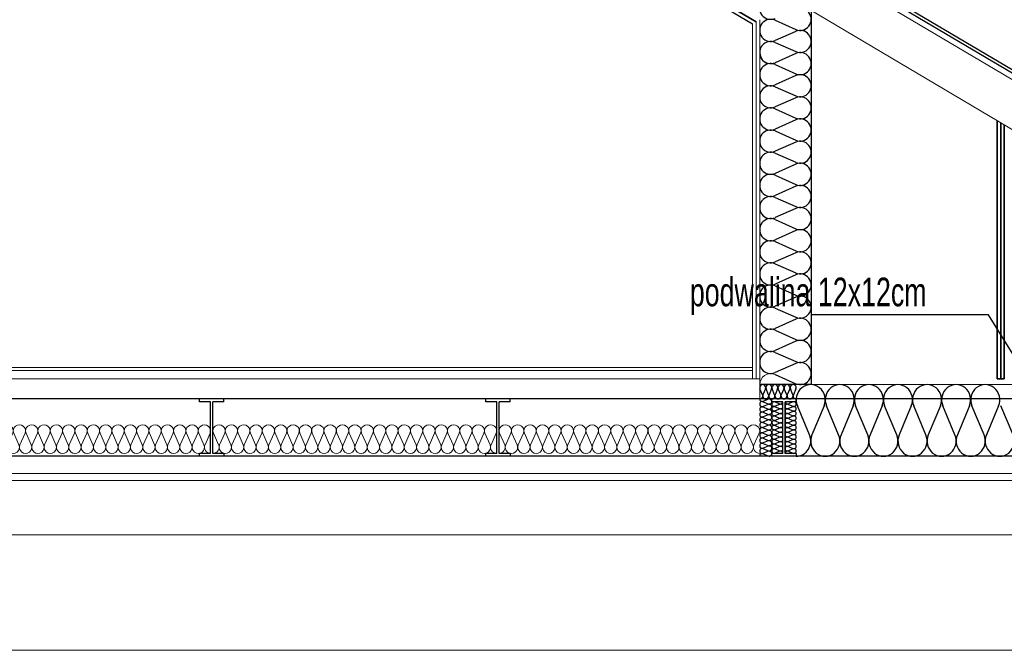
# Model space of a CAD drawing. Header units: millimetres. Extents: x -39 to 2061, y 142 to 1627.
# Tile 6 of 9: x 1092 to 1436, y 740 to 960. Entities that reach past the tile are written whole.
import ezdxf

# ---------------------------------------------------------------- set-up
doc = ezdxf.new("R2010")
doc.units = ezdxf.units.MM
for name, color, linetype in [('__opis mały', 1, 'Continuous'), ('__SZRAF', 8, 'Continuous'), ('_STAL śruby', 8, 'Continuous'), ('_STROP opis', 4, 'Continuous'), ('INWENT STROPY', 7, 'Continuous')]:
    doc.layers.add(name, color=color, linetype=linetype)
doc.layers.add('INWENT STROPY_Nr_Pióra__2', color=7, linetype='Continuous', lineweight=13, true_color=0x7f7f7f)
doc.layers.add('Inwentaryzacja Konst._Nr_Pióra__3', color=7, linetype='Continuous', lineweight=20, true_color=0xff6600)
doc.styles.add('BIKTS', font='bikromsw.shx', dxfattribs={"width": 0.7})

# ---------------------------------------------------------------- blocks, each defined once
blk = doc.blocks.new('Izolacja cieplna 14_49', base_point=(-182249.6, 7553.2))
at = {"layer": 'INWENT STROPY_Nr_Pióra__2', "linetype": 'Continuous'}
for p, q in [((-182247.8, 7623.4), (-182229.7, 7583)), ((-182226.1, 7583), (-182208, 7623.4)), ((-182204.4, 7623.4), (-182186.3, 7583)), ((-182182.7, 7583), (-182164.7, 7623.4)), ((-182161, 7623.4), (-182143, 7583)), ((-182139.3, 7583), (-182121.3, 7623.4)), ((-182117.6, 7623.4), (-182099.6, 7583)), ((-182095.9, 7583), (-182077.9, 7623.4)), ((-182074.2, 7623.4), (-182056.2, 7583)), ((-182052.6, 7583), (-182034.5, 7623.4)), ((-182030.9, 7623.4), (-182012.8, 7583)), ((-182009.2, 7583), (-181991.1, 7623.4)), ((-181987.5, 7623.4), (-181969.4, 7583)), ((-181965.8, 7583), (-181947.7, 7623.4)), ((-181944.1, 7623.4), (-181926.1, 7583)), ((-181922.4, 7583), (-181904.4, 7623.4)), ((-181900.7, 7623.4), (-181882.7, 7583)), ((-181879, 7583), (-181861, 7623.4)), ((-181857.3, 7623.4), (-181839.3, 7583)), ((-181835.7, 7583), (-181817.6, 7623.4)), ((-181814, 7623.4), (-181795.9, 7583)), ((-181792.3, 7583), (-181774.2, 7623.4)), ((-181770.6, 7623.4), (-181752.5, 7583)), ((-181748.9, 7583), (-181730.8, 7623.4)), ((-181727.2, 7623.4), (-181709.2, 7583)), ((-181705.5, 7583), (-181687.5, 7623.4)), ((-181683.8, 7623.4), (-181665.8, 7583)), ((-181662.1, 7583), (-181644.1, 7623.4)), ((-181640.4, 7623.4), (-181622.4, 7583)), ((-181618.7, 7583), (-181600.7, 7623.4)), ((-181597.1, 7623.4), (-181579, 7583)), ((-181575.4, 7583), (-181557.3, 7623.4)), ((-181553.7, 7623.4), (-181535.6, 7583)), ((-181532, 7583), (-181513.9, 7623.4)), ((-181510.3, 7623.4), (-181492.2, 7583)), ((-181488.6, 7583), (-181470.6, 7623.4)), ((-181466.9, 7623.4), (-181448.9, 7583)), ((-181445.2, 7583), (-181427.2, 7623.4)), ((-181423.5, 7623.4), (-181405.5, 7583)), ((-181401.8, 7583), (-181383.8, 7623.4)), ((-181380.2, 7623.4), (-181362.1, 7583)), ((-181358.5, 7583), (-181340.4, 7623.4))]:
    blk.add_line(p, q, dxfattribs=at)
for centre, start_param, end_param in [((-182227.9, 7631.9), 5.870392, 9.837571), ((-182184.5, 7631.9), 5.870392, 9.837571), ((-182141.1, 7631.9), 5.870392, 9.837571), ((-182097.8, 7631.9), 5.870392, 9.837571), ((-182054.4, 7631.9), 5.870392, 9.837571), ((-182011, 7631.9), 5.870392, 9.837571), ((-181967.6, 7631.9), 5.870392, 9.837571), ((-181924.2, 7631.9), 5.870392, 9.837571), ((-181880.9, 7631.9), 5.870392, 9.837571), ((-181837.5, 7631.9), 5.870392, 9.837571), ((-181794.1, 7631.9), 5.870392, 9.837571), ((-181750.7, 7631.9), 5.870392, 9.837571), ((-181707.3, 7631.9), 5.870392, 9.837571), ((-181664, 7631.9), 5.870392, 9.837571), ((-181620.6, 7631.9), 5.870392, 9.837571), ((-181577.2, 7631.9), 5.870392, 9.837571), ((-181533.8, 7631.9), 5.870392, 9.837571), ((-181490.4, 7631.9), 5.870392, 9.837571), ((-181447, 7631.9), 5.870392, 9.837571), ((-181403.7, 7631.9), 5.870392, 9.837571), ((-181360.3, 7631.9), 5.870392, 9.837571), ((-182249.6, 7574.4), 4.712389, 6.695979), ((-182206.2, 7574.4), 2.7288, 6.695979), ((-182162.8, 7574.4), 2.7288, 6.695979), ((-182119.5, 7574.4), 2.7288, 6.695979), ((-182076.1, 7574.4), 2.7288, 6.695979), ((-182032.7, 7574.4), 2.7288, 6.695979), ((-181989.3, 7574.4), 2.7288, 6.695979), ((-181945.9, 7574.4), 2.7288, 6.695979), ((-181902.5, 7574.4), 2.7288, 6.695979), ((-181859.2, 7574.4), 2.7288, 6.695979), ((-181815.8, 7574.4), 2.7288, 6.695979), ((-181772.4, 7574.4), 2.7288, 6.695979), ((-181729, 7574.4), 2.7288, 6.695979), ((-181685.6, 7574.4), 2.7288, 6.695979), ((-181642.3, 7574.4), 2.7288, 6.695979), ((-181598.9, 7574.4), 2.7288, 6.695979), ((-181555.5, 7574.4), 2.7288, 6.695979), ((-181512.1, 7574.4), 2.7288, 6.695979), ((-181468.7, 7574.4), 2.7288, 6.695979), ((-181425.4, 7574.4), 2.7288, 6.695979), ((-181382, 7574.4), 2.7288, 6.695979), ((-181338.6, 7574.4), 2.7288, 4.712389)]:
    blk.add_ellipse(centre, major_axis=(21.7, 0), ratio=0.980514, start_param=start_param, end_param=end_param, dxfattribs=at)
blk = doc.blocks.new('Izolacja cieplna 14_50', base_point=(-184249.6, 7553.2))
at = {"layer": 'INWENT STROPY_Nr_Pióra__2', "linetype": 'Continuous'}
for p, q in [((-184247.8, 7623.4), (-184229.8, 7583)), ((-184226.2, 7583), (-184208.3, 7623.4)), ((-184204.7, 7623.4), (-184186.7, 7583)), ((-184183.1, 7583), (-184165.1, 7623.4)), ((-184161.5, 7623.4), (-184143.6, 7583)), ((-184140, 7583), (-184122, 7623.4)), ((-184118.4, 7623.4), (-184100.4, 7583)), ((-184096.8, 7583), (-184078.9, 7623.4)), ((-184075.3, 7623.4), (-184057.3, 7583)), ((-184053.7, 7583), (-184035.8, 7623.4)), ((-184032.1, 7623.4), (-184014.2, 7583)), ((-184010.6, 7583), (-183992.6, 7623.4)), ((-183989, 7623.4), (-183971.1, 7583)), ((-183967.4, 7583), (-183949.5, 7623.4)), ((-183945.9, 7623.4), (-183927.9, 7583)), ((-183924.3, 7583), (-183906.4, 7623.4)), ((-183902.7, 7623.4), (-183884.8, 7583)), ((-183881.2, 7583), (-183863.2, 7623.4)), ((-183859.6, 7623.4), (-183841.7, 7583)), ((-183838, 7583), (-183820.1, 7623.4)), ((-183816.5, 7623.4), (-183798.5, 7583)), ((-183794.9, 7583), (-183777, 7623.4)), ((-183773.3, 7623.4), (-183755.4, 7583)), ((-183751.8, 7583), (-183733.8, 7623.4)), ((-183730.2, 7623.4), (-183712.3, 7583)), ((-183708.7, 7583), (-183690.7, 7623.4)), ((-183687.1, 7623.4), (-183669.1, 7583)), ((-183665.5, 7583), (-183647.6, 7623.4)), ((-183644, 7623.4), (-183626, 7583)), ((-183622.4, 7583), (-183604.4, 7623.4)), ((-183600.8, 7623.4), (-183582.9, 7583)), ((-183579.3, 7583), (-183561.3, 7623.4)), ((-183557.7, 7623.4), (-183539.8, 7583)), ((-183536.1, 7583), (-183518.2, 7623.4)), ((-183514.6, 7623.4), (-183496.6, 7583)), ((-183493, 7583), (-183475.1, 7623.4)), ((-183471.4, 7623.4), (-183453.5, 7583)), ((-183449.9, 7583), (-183431.9, 7623.4)), ((-183428.3, 7623.4), (-183410.4, 7583)), ((-183406.7, 7583), (-183388.8, 7623.4)), ((-183385.2, 7623.4), (-183367.2, 7583)), ((-183363.6, 7583), (-183345.7, 7623.4)), ((-183342, 7623.4), (-183324.1, 7583)), ((-183320.5, 7583), (-183302.5, 7623.4)), ((-183298.9, 7623.4), (-183281, 7583)), ((-183277.3, 7583), (-183259.4, 7623.4))]:
    blk.add_line(p, q, dxfattribs=at)
for centre, start_param, end_param in [((-184228, 7631.9), 5.870392, 9.837571), ((-184184.9, 7631.9), 5.870392, 9.837571), ((-184141.8, 7631.9), 5.870392, 9.837571), ((-184098.6, 7631.9), 5.870392, 9.837571), ((-184055.5, 7631.9), 5.870392, 9.837571), ((-184012.4, 7631.9), 5.870392, 9.837571), ((-183969.2, 7631.9), 5.870392, 9.837571), ((-183926.1, 7631.9), 5.870392, 9.837571), ((-183883, 7631.9), 5.870392, 9.837571), ((-183839.9, 7631.9), 5.870392, 9.837571), ((-183796.7, 7631.9), 5.870392, 9.837571), ((-183753.6, 7631.9), 5.870392, 9.837571), ((-183710.5, 7631.9), 5.870392, 9.837571), ((-183667.3, 7631.9), 5.870392, 9.837571), ((-183624.2, 7631.9), 5.870392, 9.837571), ((-183581.1, 7631.9), 5.870392, 9.837571), ((-183537.9, 7631.9), 5.870392, 9.837571), ((-183494.8, 7631.9), 5.870392, 9.837571), ((-183451.7, 7631.9), 5.870392, 9.837571), ((-183408.6, 7631.9), 5.870392, 9.837571), ((-183365.4, 7631.9), 5.870392, 9.837571), ((-183322.3, 7631.9), 5.870392, 9.837571), ((-183279.2, 7631.9), 5.870392, 9.837571), ((-184249.6, 7574.4), 4.712389, 6.695979), ((-184206.5, 7574.4), 2.7288, 6.695979), ((-184163.3, 7574.4), 2.7288, 6.695979), ((-184120.2, 7574.4), 2.7288, 6.695979), ((-184077.1, 7574.4), 2.7288, 6.695979), ((-184033.9, 7574.4), 2.7288, 6.695979), ((-183990.8, 7574.4), 2.7288, 6.695979), ((-183947.7, 7574.4), 2.7288, 6.695979), ((-183904.6, 7574.4), 2.7288, 6.695979), ((-183861.4, 7574.4), 2.7288, 6.695979), ((-183818.3, 7574.4), 2.7288, 6.695979), ((-183775.2, 7574.4), 2.7288, 6.695979), ((-183732, 7574.4), 2.7288, 6.695979), ((-183688.9, 7574.4), 2.7288, 6.695979), ((-183645.8, 7574.4), 2.7288, 6.695979), ((-183602.6, 7574.4), 2.7288, 6.695979), ((-183559.5, 7574.4), 2.7288, 6.695979), ((-183516.4, 7574.4), 2.7288, 6.695979), ((-183473.2, 7574.4), 2.7288, 6.695979), ((-183430.1, 7574.4), 2.7288, 6.695979), ((-183387, 7574.4), 2.7288, 6.695979), ((-183343.9, 7574.4), 2.7288, 6.695979), ((-183300.7, 7574.4), 2.7288, 6.695979), ((-183257.6, 7574.4), 2.7288, 4.712389)]:
    blk.add_ellipse(centre, major_axis=(21.6, 0), ratio=0.986209, start_param=start_param, end_param=end_param, dxfattribs=at)
blk = doc.blocks.new('Izolacja cieplna 14_51', base_point=(-183249.6, 7553.2))
at = {"layer": 'INWENT STROPY_Nr_Pióra__2', "linetype": 'Continuous'}
for p, q in [((-183247.8, 7623.4), (-183229.8, 7583)), ((-183226.2, 7583), (-183208.3, 7623.4)), ((-183204.7, 7623.4), (-183186.7, 7583)), ((-183183.1, 7583), (-183165.1, 7623.4)), ((-183161.5, 7623.4), (-183143.6, 7583)), ((-183140, 7583), (-183122, 7623.4)), ((-183118.4, 7623.4), (-183100.4, 7583)), ((-183096.8, 7583), (-183078.9, 7623.4)), ((-183075.3, 7623.4), (-183057.3, 7583)), ((-183053.7, 7583), (-183035.8, 7623.4)), ((-183032.1, 7623.4), (-183014.2, 7583)), ((-183010.6, 7583), (-182992.6, 7623.4)), ((-182989, 7623.4), (-182971.1, 7583)), ((-182967.4, 7583), (-182949.5, 7623.4)), ((-182945.9, 7623.4), (-182927.9, 7583)), ((-182924.3, 7583), (-182906.4, 7623.4)), ((-182902.7, 7623.4), (-182884.8, 7583)), ((-182881.2, 7583), (-182863.2, 7623.4)), ((-182859.6, 7623.4), (-182841.7, 7583)), ((-182838, 7583), (-182820.1, 7623.4)), ((-182816.5, 7623.4), (-182798.5, 7583)), ((-182794.9, 7583), (-182777, 7623.4)), ((-182773.3, 7623.4), (-182755.4, 7583)), ((-182751.8, 7583), (-182733.8, 7623.4)), ((-182730.2, 7623.4), (-182712.3, 7583)), ((-182708.7, 7583), (-182690.7, 7623.4)), ((-182687.1, 7623.4), (-182669.1, 7583)), ((-182665.5, 7583), (-182647.6, 7623.4)), ((-182644, 7623.4), (-182626, 7583)), ((-182622.4, 7583), (-182604.4, 7623.4)), ((-182600.8, 7623.4), (-182582.9, 7583)), ((-182579.3, 7583), (-182561.3, 7623.4)), ((-182557.7, 7623.4), (-182539.8, 7583)), ((-182536.1, 7583), (-182518.2, 7623.4)), ((-182514.6, 7623.4), (-182496.6, 7583)), ((-182493, 7583), (-182475.1, 7623.4)), ((-182471.4, 7623.4), (-182453.5, 7583)), ((-182449.9, 7583), (-182431.9, 7623.4)), ((-182428.3, 7623.4), (-182410.4, 7583)), ((-182406.7, 7583), (-182388.8, 7623.4)), ((-182385.2, 7623.4), (-182367.2, 7583)), ((-182363.6, 7583), (-182345.7, 7623.4)), ((-182342, 7623.4), (-182324.1, 7583)), ((-182320.5, 7583), (-182302.5, 7623.4)), ((-182298.9, 7623.4), (-182281, 7583)), ((-182277.3, 7583), (-182259.4, 7623.4))]:
    blk.add_line(p, q, dxfattribs=at)
for centre, start_param, end_param in [((-183228, 7631.9), 5.870392, 9.837571), ((-183184.9, 7631.9), 5.870392, 9.837571), ((-183141.8, 7631.9), 5.870392, 9.837571), ((-183098.6, 7631.9), 5.870392, 9.837571), ((-183055.5, 7631.9), 5.870392, 9.837571), ((-183012.4, 7631.9), 5.870392, 9.837571), ((-182969.2, 7631.9), 5.870392, 9.837571), ((-182926.1, 7631.9), 5.870392, 9.837571), ((-182883, 7631.9), 5.870392, 9.837571), ((-182839.9, 7631.9), 5.870392, 9.837571), ((-182796.7, 7631.9), 5.870392, 9.837571), ((-182753.6, 7631.9), 5.870392, 9.837571), ((-182710.5, 7631.9), 5.870392, 9.837571), ((-182667.3, 7631.9), 5.870392, 9.837571), ((-182624.2, 7631.9), 5.870392, 9.837571), ((-182581.1, 7631.9), 5.870392, 9.837571), ((-182537.9, 7631.9), 5.870392, 9.837571), ((-182494.8, 7631.9), 5.870392, 9.837571), ((-182451.7, 7631.9), 5.870392, 9.837571), ((-182408.6, 7631.9), 5.870392, 9.837571), ((-182365.4, 7631.9), 5.870392, 9.837571), ((-182322.3, 7631.9), 5.870392, 9.837571), ((-182279.2, 7631.9), 5.870392, 9.837571), ((-183249.6, 7574.4), 4.712389, 6.695979), ((-183206.5, 7574.4), 2.7288, 6.695979), ((-183163.3, 7574.4), 2.7288, 6.695979), ((-183120.2, 7574.4), 2.7288, 6.695979), ((-183077.1, 7574.4), 2.7288, 6.695979), ((-183033.9, 7574.4), 2.7288, 6.695979), ((-182990.8, 7574.4), 2.7288, 6.695979), ((-182947.7, 7574.4), 2.7288, 6.695979), ((-182904.6, 7574.4), 2.7288, 6.695979), ((-182861.4, 7574.4), 2.7288, 6.695979), ((-182818.3, 7574.4), 2.7288, 6.695979), ((-182775.2, 7574.4), 2.7288, 6.695979), ((-182732, 7574.4), 2.7288, 6.695979), ((-182688.9, 7574.4), 2.7288, 6.695979), ((-182645.8, 7574.4), 2.7288, 6.695979), ((-182602.6, 7574.4), 2.7288, 6.695979), ((-182559.5, 7574.4), 2.7288, 6.695979), ((-182516.4, 7574.4), 2.7288, 6.695979), ((-182473.2, 7574.4), 2.7288, 6.695979), ((-182430.1, 7574.4), 2.7288, 6.695979), ((-182387, 7574.4), 2.7288, 6.695979), ((-182343.9, 7574.4), 2.7288, 6.695979), ((-182300.7, 7574.4), 2.7288, 6.695979), ((-182257.6, 7574.4), 2.7288, 4.712389)]:
    blk.add_ellipse(centre, major_axis=(21.6, 0), ratio=0.986209, start_param=start_param, end_param=end_param, dxfattribs=at)

msp = doc.modelspace()

# ---------------------------------------------------------------- linework, layer by layer
at = {"layer": '__SZRAF', "linetype": 'Continuous'}
for p, q in [((897.74, 1263.49), (1551.54, 875.69)), ((897.74, 1262.33), (1551.54, 874.53)), ((1120.31, 1095.14), (1348.99, 959.5)), ((1348.99, 959.5), (1120.85, 1094.82)), ((1120.22, 1093.74), (1347.74, 958.79)), ((1368.24, 978.61), (1368.24, 832.74)), ((1355.6, 960.02), (1362.87, 956.8)), ((1362.87, 956.15), (1355.6, 952.94)), ((1355.6, 952.29), (1362.87, 949.07)), ((1362.87, 948.42), (1355.6, 945.2)), ((1362.87, 948.42), (1355.6, 945.2)), ((1355.6, 944.55), (1362.87, 941.34)), ((1355.6, 944.55), (1362.87, 941.34)), ((1362.87, 940.69), (1355.6, 937.47)), ((1355.6, 936.82), (1362.87, 933.6)), ((1362.87, 932.95), (1355.6, 929.74)), ((1355.6, 929.09), (1362.87, 925.87)), ((1362.87, 925.22), (1355.6, 922)), ((1433.24, 924.94), (1433.24, 834.74)), ((1433.24, 834.74), (1433.24, 924.94)), ((1434.49, 924.2), (1434.49, 834.74)), ((1434.49, 834.74), (1434.49, 924.2)), ((1434.49, 834.74), (1434.49, 924.2)), ((1434.49, 924.2), (1434.49, 834.74)), ((1435.74, 834.74), (1435.74, 923.46)), ((1435.74, 923.46), (1435.74, 834.74)), ((1355.6, 921.35), (1362.87, 918.14)), ((1362.87, 917.49), (1355.6, 914.27)), ((1355.6, 913.62), (1362.87, 910.4)), ((1362.87, 909.75), (1355.6, 906.54)), ((1355.6, 905.89), (1362.87, 902.67)), ((1362.87, 902.02), (1355.6, 898.8)), ((1355.6, 898.15), (1362.87, 894.94)), ((1362.87, 894.29), (1355.6, 891.07)), ((1355.6, 890.42), (1362.87, 887.2)), ((1362.87, 886.55), (1355.6, 883.34)), ((1355.6, 882.69), (1362.87, 879.47)), ((1362.87, 878.82), (1355.6, 875.6)), ((1355.6, 874.95), (1362.87, 871.74)), ((1362.87, 871.09), (1355.6, 867.87)), ((1355.6, 867.22), (1362.87, 864)), ((1362.87, 863.35), (1355.6, 860.14)), ((1355.6, 859.49), (1362.87, 856.27)), ((1362.87, 855.62), (1355.6, 852.4)), ((1355.6, 851.75), (1362.87, 848.54)), ((1362.87, 847.89), (1355.6, 844.67)), ((1355.6, 844.02), (1362.87, 840.8)), ((1362.87, 840.15), (1355.6, 836.94)), ((1355.6, 836.29), (1362.87, 833.07)), ((1433.24, 834.74), (1434.49, 834.74)), ((1434.49, 834.74), (1433.24, 834.74)), ((1434.49, 834.74), (1435.74, 834.74)), ((1435.74, 834.74), (1434.49, 834.74)), ((1368.24, 832.74), (1350.24, 832.74)), ((1351.21, 829.23), (1350.33, 831.25)), ((1352.27, 831.25), (1351.39, 829.23)), ((1353.34, 829.23), (1352.45, 831.25)), ((1354.4, 831.25), (1353.51, 829.23)), ((1355.46, 829.23), (1354.58, 831.25)), ((1356.52, 831.25), (1355.64, 829.23)), ((1357.59, 829.23), (1356.7, 831.25)), ((1358.65, 831.25), (1357.76, 829.23)), ((1359.71, 829.23), (1358.83, 831.25)), ((1360.77, 831.25), (1359.89, 829.23)), ((1361.84, 829.23), (1360.95, 831.25)), ((1362.9, 831.25), (1362.01, 829.23)), ((1353.22, 827.67), (1351.5, 826.91)), ((1351.5, 826.76), (1353.22, 826)), ((1355.64, 826.68), (1357.19, 826)), ((1361.84, 826.68), (1360.28, 826)), ((1353.22, 825.85), (1351.5, 825.09)), ((1351.5, 824.94), (1353.22, 824.18)), ((1353.22, 824.03), (1351.5, 823.28)), ((1351.5, 823.12), (1353.22, 822.37)), ((1357.19, 825.86), (1355.64, 825.18)), ((1355.64, 825.04), (1357.19, 824.36)), ((1357.19, 824.22), (1355.64, 823.54)), ((1355.64, 823.4), (1357.19, 822.72)), ((1357.19, 822.58), (1355.64, 821.9)), ((1360.28, 825.86), (1361.84, 825.18)), ((1361.84, 825.04), (1360.28, 824.36)), ((1360.28, 824.22), (1361.84, 823.54)), ((1361.84, 823.4), (1360.28, 822.72)), ((1360.28, 822.58), (1361.84, 821.9)), ((1367.64, 815.19), (1363.41, 825.29)), ((1372.73, 825.29), (1368.5, 815.19)), ((1377.81, 815.19), (1373.58, 825.29)), ((1382.89, 825.29), (1378.66, 815.19)), ((1387.98, 815.19), (1383.75, 825.29)), ((1393.06, 825.29), (1388.83, 815.19)), ((1398.14, 815.19), (1393.91, 825.29)), ((1403.23, 825.29), (1399, 815.19)), ((1408.31, 815.19), (1404.08, 825.29)), ((1413.39, 825.29), (1409.16, 815.19)), ((1418.48, 815.19), (1414.25, 825.29)), ((1423.56, 825.29), (1419.33, 815.19)), ((1428.64, 815.19), (1424.41, 825.29)), ((1433.73, 825.29), (1429.5, 815.19)), ((1438.81, 815.19), (1434.58, 825.29)), ((1353.22, 822.21), (1351.5, 821.46)), ((1351.5, 821.3), (1353.22, 820.55)), ((1353.22, 820.4), (1351.5, 819.64)), ((1351.5, 819.49), (1353.22, 818.73)), ((1355.64, 821.77), (1357.19, 821.09)), ((1357.19, 820.95), (1355.64, 820.27)), ((1355.64, 820.13), (1357.19, 819.45)), ((1357.19, 819.31), (1355.64, 818.63)), ((1361.84, 821.77), (1360.28, 821.09)), ((1360.28, 820.95), (1361.84, 820.27)), ((1361.84, 820.13), (1360.28, 819.45)), ((1360.28, 819.31), (1361.84, 818.63)), ((1353.22, 818.58), (1351.5, 817.82)), ((1351.5, 817.67), (1353.22, 816.91)), ((1353.22, 816.76), (1351.5, 816)), ((1351.5, 815.85), (1353.22, 815.09)), ((1355.64, 818.49), (1357.19, 817.81)), ((1357.19, 817.68), (1355.64, 817)), ((1355.64, 816.86), (1357.19, 816.18)), ((1357.19, 816.04), (1355.64, 815.36)), ((1361.84, 818.49), (1360.28, 817.81)), ((1360.28, 817.68), (1361.84, 817)), ((1361.84, 816.86), (1360.28, 816.18)), ((1360.28, 816.04), (1361.84, 815.36)), ((1353.22, 814.94), (1351.5, 814.18)), ((1351.5, 814.03), (1353.22, 813.28)), ((1353.22, 813.12), (1351.5, 812.37)), ((1351.5, 812.21), (1353.22, 811.46)), ((1355.64, 815.22), (1357.19, 814.54)), ((1357.19, 814.4), (1355.64, 813.72)), ((1355.64, 813.58), (1357.19, 812.9)), ((1357.19, 812.77), (1355.64, 812.09)), ((1361.84, 815.22), (1360.28, 814.54)), ((1360.28, 814.4), (1361.84, 813.72)), ((1361.84, 813.58), (1360.28, 812.9)), ((1360.28, 812.77), (1361.84, 812.09)), ((1353.22, 811.3), (1351.5, 810.55)), ((1351.5, 810.4), (1353.22, 809.64)), ((1353.22, 809.49), (1351.5, 808.73)), ((1355.64, 811.95), (1357.19, 811.27)), ((1357.19, 811.13), (1355.64, 810.45)), ((1355.64, 810.31), (1357.19, 809.63)), ((1357.19, 809.49), (1355.64, 808.81)), ((1361.84, 811.95), (1360.28, 811.27)), ((1360.28, 811.13), (1361.84, 810.45)), ((1361.84, 810.31), (1360.28, 809.63)), ((1360.28, 809.49), (1361.84, 808.81)), ((1351.5, 808.58), (1353.22, 807.82))]:
    msp.add_line(p, q, dxfattribs=at)
for centre, major_axis, ratio, start_param, end_param in [((1354.07, 964.21), (0, -3.87), 0.990051, 2.7288, 6.695979), ((1364.41, 960.34), (0, -3.87), 0.990051, 5.870392, 9.837571), ((1354.07, 956.48), (0, -3.87), 0.990051, 2.7288, 6.695979), ((1364.41, 952.61), (0, -3.87), 0.990051, 5.870392, 9.837571), ((1354.07, 948.74), (0, -3.87), 0.990051, 2.7288, 6.695979), ((1354.07, 948.74), (0, -3.87), 0.990051, 4.712389, 6.695979), ((1364.41, 944.88), (0, -3.87), 0.990051, 5.870392, 9.837571), ((1364.41, 944.88), (0, -3.87), 0.990051, 5.870392, 9.837571), ((1354.07, 941.01), (0, -3.87), 0.990051, 2.7288, 6.695979), ((1364.41, 937.14), (0, -3.87), 0.990051, 5.870392, 9.837571), ((1354.07, 933.28), (0, -3.87), 0.990051, 2.7288, 6.695979), ((1364.41, 929.41), (0, -3.87), 0.990051, 5.870392, 9.837571), ((1354.07, 925.54), (0, -3.87), 0.990051, 2.7288, 6.695979), ((1364.41, 921.68), (0, -3.87), 0.990051, 5.870392, 9.837571), ((1354.07, 917.81), (0, -3.87), 0.990051, 2.7288, 6.695979), ((1364.41, 913.94), (0, -3.87), 0.990051, 5.870392, 9.837571), ((1354.07, 910.08), (0, -3.87), 0.990051, 2.7288, 6.695979), ((1364.41, 906.21), (0, -3.87), 0.990051, 5.870392, 9.837571), ((1354.07, 902.34), (0, -3.87), 0.990051, 2.7288, 6.695979), ((1364.41, 898.48), (0, -3.87), 0.990051, 5.870392, 9.837571), ((1354.07, 894.61), (0, -3.87), 0.990051, 2.7288, 6.695979), ((1364.41, 890.74), (0, -3.87), 0.990051, 5.870392, 9.837571), ((1354.07, 886.88), (0, -3.87), 0.990051, 2.7288, 6.695979), ((1364.41, 883.01), (0, -3.87), 0.990051, 5.870392, 9.837571), ((1354.07, 879.14), (0, -3.87), 0.990051, 2.7288, 6.695979), ((1364.41, 875.28), (0, -3.87), 0.990051, 5.870392, 9.837571), ((1354.07, 871.41), (0, -3.87), 0.990051, 2.7288, 6.695979), ((1364.41, 867.54), (0, -3.87), 0.990051, 5.870392, 9.837571), ((1354.07, 863.68), (0, -3.87), 0.990051, 2.7288, 6.695979), ((1364.41, 859.81), (0, -3.87), 0.990051, 5.870392, 9.837571), ((1354.07, 855.94), (0, -3.87), 0.990051, 2.7288, 6.695979), ((1364.41, 852.08), (0, -3.87), 0.990051, 5.870392, 9.837571), ((1354.07, 848.21), (0, -3.87), 0.990051, 2.7288, 6.695979), ((1364.41, 844.34), (0, -3.87), 0.990051, 5.870392, 9.837571), ((1354.07, 840.48), (0, -3.87), 0.990051, 2.7288, 6.695979), ((1364.41, 836.61), (0, -3.87), 0.990051, 5.870392, 9.837571), ((1368.07, 827.43), (0, -5.32), 0.956062, 1.158003, 5.125183), ((1378.24, 827.43), (0, -5.32), 0.956062, 1.158003, 5.125183), ((1388.4, 827.43), (0, -5.32), 0.956062, 1.158003, 5.125183), ((1398.57, 827.43), (0, -5.32), 0.956062, 1.158003, 5.125183), ((1408.74, 827.43), (0, -5.32), 0.956062, 1.158003, 5.125183), ((1418.9, 827.43), (0, -5.32), 0.956062, 1.158003, 5.125183), ((1429.07, 827.43), (0, -5.32), 0.956062, 1.158003, 5.125183), ((1351.3, 831.68), (0, -1.06), 0.999163, 1.158003, 5.125183), ((1353.43, 831.68), (0, -1.06), 0.999163, 1.158003, 5.125183), ((1355.55, 831.68), (0, -1.06), 0.999163, 1.158003, 5.125183), ((1357.68, 831.68), (0, -1.06), 0.999163, 1.158003, 5.125183), ((1359.8, 831.68), (0, -1.06), 0.999163, 1.158003, 5.125183), ((1361.93, 831.68), (0, -1.06), 0.999163, 1.158003, 5.125183), ((1351.14, 825.93), (0, -0.909), 0.994272, 2.7288, 6.695979), ((1350.24, 828.81), (0, -1.06), 0.999163, 0, 1.983589), ((1351.14, 827.74), (0, -0.909), 0.994272, 4.712389, 6.695979), ((1352.36, 828.81), (0, -1.06), 0.999163, 4.299595, 8.266774), ((1353.58, 826.84), (0, -0.909), 0.994272, 5.870392, 9.837571), ((1353.58, 825.02), (0, -0.909), 0.994272, 5.870392, 9.837571), ((1354.49, 828.81), (0, -1.06), 0.999163, 4.299595, 8.266774), ((1355.31, 825.93), (0.819, 0), 0.999232, 1.158003, 5.125183), ((1356.61, 828.81), (0, -1.06), 0.999163, 4.299595, 8.266774), ((1357.52, 826.74), (0.819, 0), 0.999232, 4.299596, 6.283185), ((1357.52, 825.11), (0.819, 0), 0.999232, 4.299595, 8.266774), ((1358.74, 828.81), (0, -1.06), 0.999163, 4.299595, 8.266774), ((1359.96, 825.11), (0.819, 0), 0.999232, 1.158004, 5.125183), ((1359.96, 826.74), (0.819, 0), 0.999232, 3.141593, 5.125182), ((1360.86, 828.81), (0, -1.06), 0.999163, 4.299595, 8.266774), ((1362.17, 825.93), (0.819, 0), 0.999232, 4.299595, 8.266775), ((1362.99, 828.81), (0, -1.06), 0.999163, 4.299596, 6.283185), ((1351.14, 824.11), (0, -0.909), 0.994272, 2.7288, 6.695979), ((1351.14, 822.29), (0, -0.909), 0.994272, 2.7288, 6.695979), ((1353.58, 823.2), (0, -0.909), 0.994272, 5.870392, 9.837571), ((1355.31, 824.29), (0.819, 0), 0.999232, 1.158003, 5.125183), ((1355.31, 822.65), (0.819, 0), 0.999232, 1.158003, 5.125183), ((1357.52, 823.47), (0.819, 0), 0.999232, 4.299595, 8.266774), ((1357.52, 821.84), (0.819, 0), 0.999232, 4.299595, 8.266774), ((1359.96, 823.47), (0.819, 0), 0.999232, 1.158004, 5.125183), ((1359.96, 821.84), (0.819, 0), 0.999232, 1.158004, 5.125183), ((1362.17, 824.29), (0.819, 0), 0.999232, 4.299595, 8.266775), ((1362.17, 822.65), (0.819, 0), 0.999232, 4.299595, 8.266775), ((1351.14, 820.47), (0, -0.909), 0.994272, 2.7288, 6.695979), ((1351.14, 818.65), (0, -0.909), 0.994272, 2.7288, 6.695979), ((1353.58, 821.38), (0, -0.909), 0.994272, 5.870392, 9.837571), ((1353.58, 819.56), (0, -0.909), 0.994272, 5.870392, 9.837571), ((1355.31, 821.02), (0.819, 0), 0.999232, 1.158003, 5.125183), ((1355.31, 819.38), (0.819, 0), 0.999232, 1.158003, 5.125183), ((1357.52, 820.2), (0.819, 0), 0.999232, 4.299595, 8.266774), ((1357.52, 818.56), (0.819, 0), 0.999232, 4.299595, 8.266774), ((1359.96, 820.2), (0.819, 0), 0.999232, 1.158004, 5.125183), ((1359.96, 818.56), (0.819, 0), 0.999232, 1.158004, 5.125183), ((1362.17, 821.02), (0.819, 0), 0.999232, 4.299595, 8.266775), ((1362.17, 819.38), (0.819, 0), 0.999232, 4.299595, 8.266775), ((1351.14, 816.84), (0, -0.909), 0.994272, 2.7288, 6.695979), ((1351.14, 815.02), (0, -0.909), 0.994272, 2.7288, 6.695979), ((1353.58, 817.74), (0, -0.909), 0.994272, 5.870392, 9.837571), ((1353.58, 815.93), (0, -0.909), 0.994272, 5.870392, 9.837571), ((1355.31, 817.74), (0.819, 0), 0.999232, 1.158003, 5.125183), ((1355.31, 816.11), (0.819, 0), 0.999232, 1.158003, 5.125183), ((1357.52, 816.93), (0.819, 0), 0.999232, 4.299595, 8.266774), ((1357.52, 815.29), (0.819, 0), 0.999232, 4.299595, 8.266774), ((1359.96, 816.93), (0.819, 0), 0.999232, 1.158004, 5.125183), ((1359.96, 815.29), (0.819, 0), 0.999232, 1.158004, 5.125183), ((1362.17, 817.74), (0.819, 0), 0.999232, 4.299595, 8.266775), ((1362.17, 816.11), (0.819, 0), 0.999232, 4.299595, 8.266775), ((1351.14, 813.2), (0, -0.909), 0.994272, 2.7288, 6.695979), ((1351.14, 811.38), (0, -0.909), 0.994272, 2.7288, 6.695979), ((1353.58, 814.11), (0, -0.909), 0.994272, 5.870392, 9.837571), ((1353.58, 812.29), (0, -0.909), 0.994272, 5.870392, 9.837571), ((1355.31, 814.47), (0.819, 0), 0.999232, 1.158003, 5.125183), ((1355.31, 812.84), (0.819, 0), 0.999232, 1.158003, 5.125183), ((1357.52, 813.65), (0.819, 0), 0.999232, 4.299595, 8.266774), ((1357.52, 812.02), (0.819, 0), 0.999232, 4.299595, 8.266774), ((1359.96, 813.65), (0.819, 0), 0.999232, 1.158004, 5.125183), ((1359.96, 812.02), (0.819, 0), 0.999232, 1.158004, 5.125183), ((1362.17, 814.47), (0.819, 0), 0.999232, 4.299595, 8.266775), ((1362.17, 812.84), (0.819, 0), 0.999232, 4.299595, 8.266775), ((1362.99, 813.06), (0, -5.32), 0.956062, 0, 1.983589), ((1373.15, 813.06), (0, -5.32), 0.956062, 4.299595, 8.266774), ((1383.32, 813.06), (0, -5.32), 0.956062, 4.299595, 8.266774), ((1393.49, 813.06), (0, -5.32), 0.956062, 4.299595, 8.266774), ((1403.65, 813.06), (0, -5.32), 0.956062, 4.299595, 8.266774), ((1413.82, 813.06), (0, -5.32), 0.956062, 4.299595, 8.266774), ((1423.99, 813.06), (0, -5.32), 0.956062, 4.299595, 8.266774), ((1434.15, 813.06), (0, -5.32), 0.956062, 4.299595, 8.266774), ((1351.14, 809.56), (0, -0.909), 0.994272, 2.7288, 6.695979), ((1353.58, 810.47), (0, -0.909), 0.994272, 5.870392, 9.837571), ((1353.58, 808.65), (0, -0.909), 0.994272, 5.870392, 9.837571), ((1355.31, 811.2), (0.819, 0), 0.999232, 1.158003, 5.125183), ((1355.31, 809.56), (0.819, 0), 0.999232, 1.158003, 5.125183), ((1357.52, 810.38), (0.819, 0), 0.999232, 4.299595, 8.266774), ((1357.52, 808.74), (0.819, 0), 0.999232, 0, 1.983589), ((1359.96, 810.38), (0.819, 0), 0.999232, 1.158004, 5.125183), ((1359.96, 808.74), (0.819, 0), 0.999232, 1.158004, 3.141593), ((1362.17, 811.2), (0.819, 0), 0.999232, 4.299595, 8.266775), ((1362.17, 809.56), (0.819, 0), 0.999232, 4.299595, 8.266775), ((1351.14, 807.74), (0, -0.909), 0.994272, 2.7288, 4.712389)]:
    msp.add_ellipse(centre, major_axis=major_axis, ratio=ratio, start_param=start_param, end_param=end_param, dxfattribs=at)
at = {"layer": '_STAL śruby'}
msp.add_lwpolyline([(1444.74, 833.74), (1430.27, 857.18), (1368.24, 857.18)], dxfattribs=at)
at = {"layer": '_STROP opis'}
for p, q in [((1591.74, 827.74), (822.74, 827.74)), ((1162.99, 827.74), (1154.49, 827.74)), ((1154.49, 826.74), (1154.49, 827.74)), ((1158.34, 826.74), (1154.49, 826.74)), ((1158.34, 808.74), (1158.34, 826.74)), ((1159.14, 808.74), (1159.14, 826.74)), ((1162.99, 826.74), (1159.14, 826.74)), ((1162.99, 826.74), (1162.99, 827.74)), ((1262.99, 827.74), (1254.49, 827.74)), ((1254.49, 826.74), (1254.49, 827.74)), ((1258.34, 826.74), (1254.49, 826.74)), ((1258.34, 808.74), (1258.34, 826.74)), ((1262.99, 826.74), (1259.14, 826.74)), ((1259.14, 808.74), (1259.14, 826.74)), ((1262.99, 826.74), (1262.99, 827.74)), ((1362.99, 827.74), (1354.49, 827.74)), ((1354.49, 826.74), (1354.49, 827.74)), ((1358.34, 826.74), (1354.49, 826.74)), ((1358.34, 808.74), (1358.34, 826.74)), ((1362.99, 826.74), (1359.14, 826.74)), ((1359.14, 808.74), (1359.14, 826.74)), ((1362.99, 826.74), (1362.99, 827.74)), ((1154.49, 807.74), (1154.49, 808.74)), ((1158.34, 808.74), (1154.49, 808.74)), ((1162.99, 808.74), (1159.14, 808.74)), ((1162.99, 808.74), (1162.99, 807.74)), ((1254.49, 807.74), (1254.49, 808.74)), ((1258.34, 808.74), (1254.49, 808.74)), ((1262.99, 808.74), (1259.14, 808.74)), ((1262.99, 808.74), (1262.99, 807.74)), ((1354.49, 807.74), (1354.49, 808.74)), ((1358.34, 808.74), (1354.49, 808.74)), ((1362.99, 808.74), (1359.14, 808.74)), ((1362.99, 808.74), (1362.99, 807.74)), ((1577.74, 807.74), (822.74, 807.74)), ((1162.99, 807.74), (1154.49, 807.74)), ((1262.99, 807.74), (1254.49, 807.74)), ((1362.99, 807.74), (1354.49, 807.74))]:
    msp.add_line(p, q, dxfattribs=at)
at = {"layer": 'INWENT STROPY_Nr_Pióra__2', "linetype": 'Continuous'}
for p, q in [((1350.24, 834.74), (1350.24, 960.22)), ((1347.74, 958.79), (1347.74, 834.74)), ((1348.99, 959.5), (1348.99, 834.74)), ((1348.99, 834.74), (1348.99, 959.5)), ((1347.74, 838.74), (822.74, 838.74)), ((1347.74, 837.74), (822.74, 837.74)), ((1350.24, 834.74), (822.74, 834.74)), ((1347.74, 834.74), (1348.99, 834.74)), ((1348.99, 834.74), (1350.24, 834.74)), ((1350.24, 827.74), (1350.24, 834.74)), ((1368.24, 832.74), (1591.74, 832.74)), ((1577.74, 801.74), (831.74, 801.74)), ((1577.74, 799.24), (831.74, 799.24)), ((831.74, 780.24), (1577.74, 780.24))]:
    msp.add_line(p, q, dxfattribs=at)
msp.add_lwpolyline([(109.54, 739.95), (1734.61, 739.95)], dxfattribs=at)
msp.add_ellipse((1354.07, 832.74), major_axis=(0, -3.87), ratio=0.990051, start_param=2.7288, end_param=4.712389, dxfattribs=at)
at = {"layer": 'Inwentaryzacja Konst._Nr_Pióra__3', "color": 2}
for p, q in [((897.74, 1260), (1597.1, 845.18)), ((1067.24, 1142.03), (1562.54, 848.24))]:
    msp.add_line(p, q, dxfattribs=at)

# ---------------------------------------------------------------- block references
at = {"layer": 'INWENT STROPY', "color": 104, "linetype": 'Continuous', "lineweight": 20, "true_color": 0x029e21, "xscale": 0.1, "yscale": 0.1, "zscale": 0.1}
for name, p in [('Izolacja cieplna 14_50', (1059.14, 808.74)), ('Izolacja cieplna 14_51', (1159.14, 808.74)), ('Izolacja cieplna 14_49', (1259.14, 808.74))]:
    msp.add_blockref(name, p, dxfattribs=at)

# ---------------------------------------------------------------- texts
at = {"layer": '__opis mały', "style": 'BIKTS', "width": 0.7}
msp.add_text('podwalina 12x12cm', height=10, dxfattribs=at).set_placement((1325.83, 860.12))

doc.saveas('drawing.dxf')
